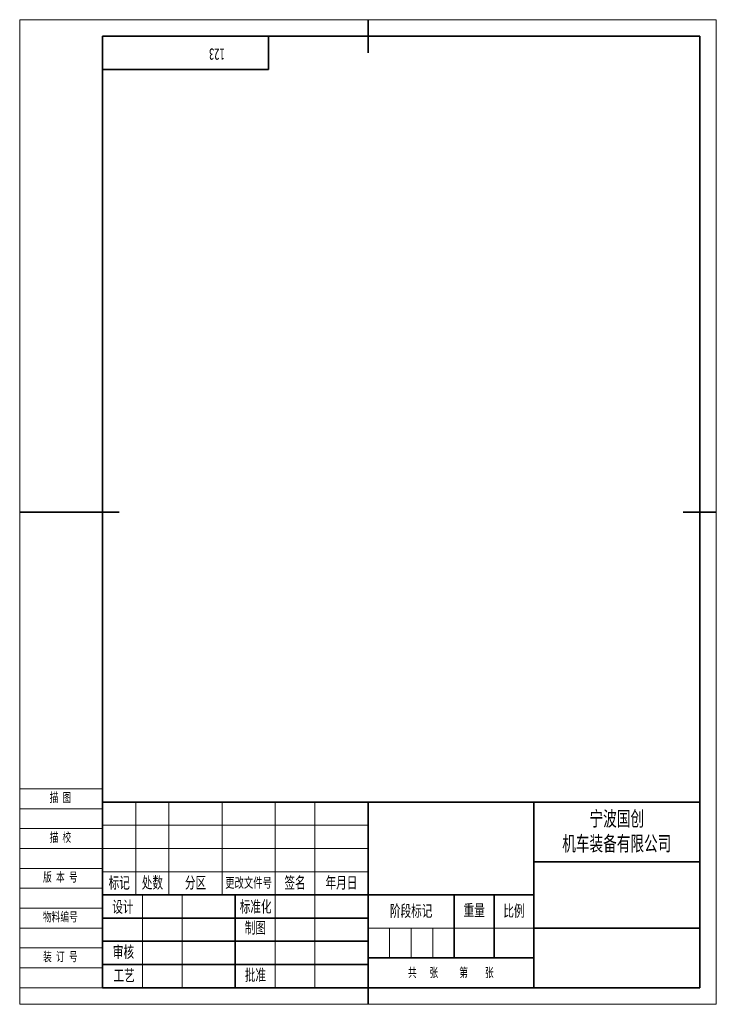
# Model space of a CAD drawing. Extents: x -205 to 5, y -61 to 236.
import ezdxf
from ezdxf.enums import TextEntityAlignment as Align

# ---------------------------------------------------------------- set-up
doc = ezdxf.new("R2010")
doc.units = 0
doc.header["$MEASUREMENT"] = 0
doc.layers.get('0').update_dxf_attribs({"linetype": 'CONTINUOUS'})
for name, color, linetype, lineweight in [('02标注线', 3, 'CONTINUOUS', 18), ('03细实线', 4, 'CONTINUOUS', 15), ('尺寸线层', 3, 'CONTINUOUS', 18), ('粗实线层', 7, 'CONTINUOUS', 35), ('细实线', 4, 'CONTINUOUS', 13), ('细实线层', 7, 'CONTINUOUS', 18)]:
    doc.layers.add(name, color=color, linetype=linetype, lineweight=lineweight)
doc.layers.add('1', color=7, linetype='CONTINUOUS')
doc.styles.add('仿宋', font='simfang.ttf', dxfattribs={"width": 0.67, "height": 2.8})
doc.styles.add('宋体', font='txt')
doc.styles.add('标准', font='txt.shx', dxfattribs={"bigfont": 'gbcbig.shx'})

# ---------------------------------------------------------------- blocks, each defined once
blk = doc.blocks.new('$CAXA_FRAME_13B17AC1$_1')
at = {"layer": '粗实线层'}
for p, q in [((0, 148.5), (0, 138.5)), ((100, 143.5), (-80, 143.5)), ((-80, 143.5), (-80, -143.5)), ((100, -143.5), (100, 143.5)), ((-105, 0), (-75, 0)), ((105, 0), (95, 0)), ((-80, -143.5), (100, -143.5)), ((0, -148.5), (0, -143.5))]:
    blk.add_line(p, q, dxfattribs=at)
at = {"layer": '细实线层'}
for p, q in [((105, 148.5), (-105, 148.5)), ((-105, 148.5), (-105, -148.5)), ((105, -148.5), (105, 148.5)), ((-105, -148.5), (105, -148.5))]:
    blk.add_line(p, q, dxfattribs=at)
blk = doc.blocks.new('*X126')
at = {"layer": '粗实线层'}
for p, q in [((50, 0), (50, -10)), ((50, -10), (0, -10))]:
    blk.add_line(p, q, dxfattribs=at)
at = {"layer": '尺寸线层', "style": '标准'}
blk.add_attdef('图纸编号', text='', height=5.19, rotation=180, dxfattribs=at).set_placement((25, -5), align=Align.MIDDLE_CENTER)
blk = doc.blocks.new('SPCADTITLE')
at = {"layer": '粗实线层'}
for p, q in [((-180, 56), (-180, 0)), ((-180, 56), (0, 56)), ((-100, 56), (-100, 0)), ((-50, 56), (-50, 0)), ((0, 0), (0, 56)), ((0, 38), (-50, 38)), ((-50, 28), (-180, 28)), ((-140, 28), (-140, 0)), ((-74, 28), (-74, 9)), ((-62, 28), (-62, 9)), ((-100, 21), (-180, 21)), ((0, 18), (-50, 18)), ((-100, 14), (-180, 14)), ((-50, 9), (-100, 9)), ((-100, 7), (-180, 7)), ((0, 0), (-180, 0))]:
    blk.add_line(p, q, dxfattribs=at)
at = {"layer": '细实线层'}
for p, q in [((-170, 56), (-170, 28)), ((-160, 56), (-160, 28)), ((-144, 56), (-144, 28)), ((-128, 56), (-128, 0)), ((-116, 56), (-116, 0)), ((-100, 49), (-180, 49)), ((-100, 42), (-180, 42)), ((-205, 36), (-180, 36)), ((-100, 35), (-180, 35)), ((-205, 30), (-180, 30)), ((-168, 28), (-168, 0)), ((-156, 28), (-156, 0)), ((-205, 24), (-180, 24)), ((-205, 18), (-180, 18)), ((-50, 18), (-100, 18)), ((-93.5, 18), (-93.5, 9)), ((-87, 18), (-87, 9)), ((-80.5, 18), (-80.5, 9)), ((-205, 12), (-180, 12))]:
    blk.add_line(p, q, dxfattribs=at)
at = {"layer": '02标注线', "char_height": 3.5, "attachment_point": 5, "line_spacing_factor": 0.963108, "style": '仿宋'}
for s, insert, width in [('阶段标记', (-87, 23), 26), ('重量', (-68, 23.25), 12), ('比例', (-56, 23), 12)]:
    blk.add_mtext(s, dxfattribs=dict(at, insert=insert, width=width))
at = {"layer": '03细实线', "style": '仿宋'}
for tag, height, width, p in [('USR_DJ', 3.5, 0.699444, (-68, 13.5)), ('比例', 3.5, 0.699444, (-56, 13.5)), ('共几张', 2, 0.67, (-84.11, 4.69)), ('第几张', 2, 0.67, (-66.9, 4.71))]:
    blk.add_attdef(tag, text='', height=height, dxfattribs=dict(at, width=width)).set_placement(p, align=Align.MIDDLE_CENTER)
at = {"layer": '1'}
for tag, height, style, width, p, p2 in [('SHEJI', 6.36, '宋体', 0.506972, (-167.75, 21.36), (-156.22, 21.36)), ('BIAOZHUNHUA', 6.36, '宋体', 0.230442, (-127.75, 21.36), (-116.22, 21.36)), ('RIQI1', 2.8, '仿宋', 0.932592, (-153.13, 22.72), (-143.58, 22.72)), ('RIQI4', 2.8, '仿宋', 0.932592, (-113.13, 22.72), (-103.58, 22.72)), ('ZHITU', 6.36, '宋体', 0.506972, (-127.75, 14.36), (-116.22, 14.36)), ('RIQI5', 2.8, '仿宋', 0.932592, (-113.13, 15.72), (-103.58, 15.72)), ('SHENHE', 6.36, '宋体', 0.422477, (-167.75, 7.36), (-156.22, 7.36)), ('RIQI2', 2.8, '仿宋', 0.932592, (-153.13, 8.72), (-143.58, 8.72)), ('GONGYI', 6.36, '宋体', 0.422477, (-167.75, 0.36), (-156.22, 0.36)), ('PIZHUN', 6.36, '宋体', 0.422477, (-127.75, 0.36), (-116.22, 0.36)), ('RIQI3', 2.8, '仿宋', 0.932592, (-153.13, 1.72), (-143.58, 1.72)), ('RIQI6', 2.8, '仿宋', 0.932592, (-113.13, 1.72), (-103.58, 1.72))]:
    blk.add_attdef(tag, text='', height=height, dxfattribs=dict(at, style=style, width=width)).set_placement(p, p2, align=Align.FIT)
at = {"layer": '1', "style": '标准', "width": 0.667, "flags": 1}
blk.add_attdef('ITEMKINDID', text='', height=2.5, dxfattribs=at).set_placement((-108.09, 10.09), align=Align.MIDDLE_CENTER)
at = {"layer": '尺寸线层', "attachment_point": 5, "line_spacing_factor": 0.963108, "style": '仿宋'}
for s, insert, char_height, width in [('版 本 号', (-192.74, 33.24), 2.8, 39.9562), ('标记', (-175, 31.5), 3.5, 16), ('处数', (-165, 31.5), 3.5, 16), ('分区', (-152, 31.5), 3.5, 16), ('更改文件号', (-136, 31.5), 3, 16), ('签名', (-122, 31.5), 3.5, 16), ('年月日', (-108, 31.5), 3.5, 16), ('设计', (-173.87, 24.21), 3.5, 16), ('标准化', (-133.87, 24.28), 3.5, 16), ('物料编号', (-192.74, 21.24), 2.8, 39.9562), ('制图', (-133.95, 17.92), 3.5, 16), ('审核', (-173.72, 10.6), 3.5, 16), ('工艺', (-173.5, 3.57), 3.5, 16), ('批准', (-133.95, 3.65), 3.5, 16), ('共   张     第    张', (-75.02, 4.44), 2.8, 46.2253)]:
    blk.add_mtext(s, dxfattribs=dict(at, insert=insert, char_height=char_height, width=width))
at = {"layer": '细实线', "insert": (-25, 47), "char_height": 4.5, "width": 50, "attachment_point": 5, "style": '仿宋'}
blk.add_mtext('{\\C3;宁波国创\\P机车装备有限公司}', dxfattribs=at)
at = {"layer": '细实线', "style": '仿宋', "width": 0.67}
for tag, p in [('MATERIAL', (-75, 42)), ('ITEMNAME', (-25, 28)), ('DRAWID', (-25, 9))]:
    blk.add_attdef(tag, text='', height=4.2, dxfattribs=at).set_placement(p, align=Align.MIDDLE_CENTER)
at = {"layer": '细实线', "ltscale": 0.5, "style": '宋体', "width": 0.455714}
blk.add_attdef('REVLABEL', text='', height=2.5, dxfattribs=at).set_placement((-195.57, 25.83), (-189.05, 25.83), align=Align.FIT)
at = {"layer": '细实线', "ltscale": 0.5, "style": '仿宋', "width": 0.67}
blk.add_attdef('ITEMCODE', text='', height=2.8, dxfattribs=at).set_placement((-192.7, 14.98), align=Align.MIDDLE_CENTER)

msp = doc.modelspace()

# ---------------------------------------------------------------- linework, layer by layer
at = {"layer": '细实线层'}
for p, q in [((-205, 4), (-180, 4)), ((-205, -2), (-180, -2)), ((-205, -8), (-180, -8)), ((-205, -14), (-180, -14)), ((-205, -50), (-180, -50)), ((-205, -56), (-180, -56))]:
    msp.add_line(p, q, dxfattribs=at)

# ---------------------------------------------------------------- block references
msp.add_blockref('SPCADTITLE', (0, -56))
at = {"layer": '粗实线层'}
for name, p in [('$CAXA_FRAME_13B17AC1$_1', (-100, 87.5)), ('*X126', (-180, 231))]:
    msp.add_blockref(name, p, dxfattribs=at)

# ---------------------------------------------------------------- texts
at = {"insert": (-143.17, 223.81), "char_height": 3.5, "attachment_point": 1, "rotation": 180, "style": '仿宋'}
msp.add_mtext_dynamic_manual_height_columns('123', width=34.3712, gutter_width=14, heights=[0], dxfattribs=at)
at = {"layer": '尺寸线层', "char_height": 2.8, "width": 39.9562, "attachment_point": 5, "line_spacing_factor": 0.963108, "style": '仿宋'}
for s, insert in [('描 图', (-192.74, 1.24)), ('描 校', (-192.74, -10.76)), ('装 订 号', (-192.74, -46.76))]:
    msp.add_mtext(s, dxfattribs=dict(at, insert=insert))

doc.saveas('drawing.dxf')
